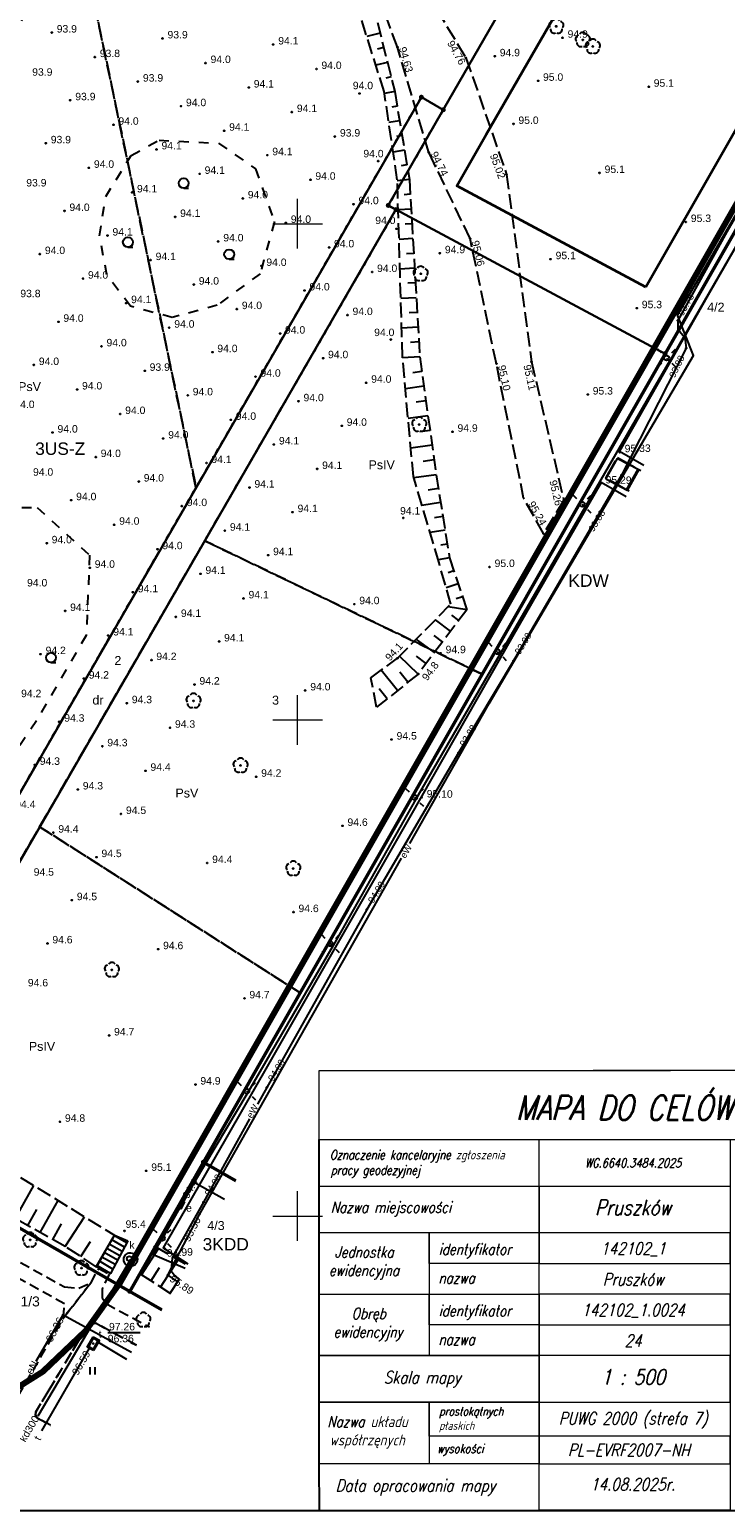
# Model space of a CAD drawing. Extents: x 7487549 to 7487844, y 5781020 to 5781260.
# Tile 6 of 13: x 7487673 to 7487743, y 5781020 to 5781170. Entities that reach past the tile are written whole.
import ezdxf
from ezdxf.enums import TextEntityAlignment as Align

# ---------------------------------------------------------------- set-up
doc = ezdxf.new("R2010")
doc.units = 0
doc.header["$MEASUREMENT"] = 0
for name, pattern in [('4001', [0]), ('4002', [2, 1, -1]), ('4003', [3, 2, -1]), ('4004', [4, 3, -1]), ('4216', [0]), ('4511', [4, 3, -1]), ('4512', [0]), ('4513', [3, 2, -1]), ('4721', [0]), ('4751', [0]), ('4761', [0]), ('4791', [0])]:
    doc.linetypes.add(name, pattern=pattern)
doc.layers.get('0').update_dxf_attribs({"linetype": 'CONTINUOUS'})
for name, color, linetype, lineweight in [('! strefy mpzp', 150, 'CONTINUOUS', 50), ('__RAMKA', 7, 'CONTINUOUS', 18), ('ramka_dobra', 7, 'CONTINUOUS', 18)]:
    doc.layers.add(name, color=color, linetype=linetype, lineweight=lineweight)
for name, color, linetype in [('1246', 7, 'CONTINUOUS'), ('1361', 7, 'CONTINUOUS'), ('1363', 250, 'CONTINUOUS'), ('1422', 104, 'CONTINUOUS'), ('1423', 104, 'CONTINUOUS'), ('1434', 7, 'CONTINUOUS'), ('1450', 7, 'CONTINUOUS'), ('1723', 14, 'CONTINUOUS'), ('1756', 40, 'CONTINUOUS'), ('1766', 1, 'CONTINUOUS'), ('1811', 7, 'CONTINUOUS'), ('1812', 7, 'CONTINUOUS'), ('4511', 7, 'CONTINUOUS'), ('4512', 7, 'CONTINUOUS'), ('4721', 14, 'CONTINUOUS'), ('4751', 40, 'CONTINUOUS'), ('4761', 1, 'CONTINUOUS'), ('4791', 7, 'CONTINUOUS'), ('5216', 7, 'CONTINUOUS'), ('5220', 82, 'CONTINUOUS'), ('5230', 104, 'CONTINUOUS'), ('5334', 7, 'CONTINUOUS'), ('5434', 104, 'CONTINUOUS'), ('5450', 104, 'CONTINUOUS'), ('5513', 8, 'CONTINUOUS'), ('5722', 14, 'CONTINUOUS'), ('5752', 40, 'CONTINUOUS'), ('5753', 40, 'CONTINUOUS'), ('5763', 1, 'CONTINUOUS'), ('5792', 7, 'CONTINUOUS'), ('5852', 8, 'CONTINUOUS'), ('6216', 7, 'CONTINUOUS'), ('6220', 7, 'CONTINUOUS'), ('6230', 7, 'CONTINUOUS'), ('6720', 7, 'CONTINUOUS'), ('6721', 7, 'CONTINUOUS'), ('6750', 7, 'CONTINUOUS'), ('6751', 7, 'CONTINUOUS'), ('6760', 7, 'CONTINUOUS'), ('6761', 7, 'CONTINUOUS'), ('6801', 7, 'CONTINUOUS'), ('6802', 7, 'CONTINUOUS'), ('Nieprzekraczalna linia zabudowy', 7, 'CONTINUOUS'), ('ZAKRES_OPRACOWANIA', 82, 'CONTINUOUS')]:
    doc.layers.add(name, color=color, linetype=linetype)
doc.styles.add('KLASY', font='simplex.shx', dxfattribs={"width": 0.8, "oblique": 15.00003, "height": 1.25})
doc.styles.get("Standard").update_dxf_attribs({"font": 'arial.ttf'})
doc.linetypes.add('3117-500', pattern='A,2.5,0,[3,ksztalty.shx,S=1,R=-90,X=0,Y=0],2.5', length=5)

# ---------------------------------------------------------------- blocks, each defined once
blk = doc.blocks.new('1363')
at = {"layer": '1363', "color": 250, "linetype": 'Continuous'}
for p, q in [((-1.06, 1.06), (-1.77, 1.77)), ((1.06, 1.06), (1.77, 1.77)), ((-1.06, -1.06), (-1.77, -1.77)), ((1.06, -1.06), (1.77, -1.77))]:
    blk.add_line(p, q, dxfattribs=at)
blk.add_circle((0, 0), 0.5, dxfattribs=at)
blk = doc.blocks.new('1361')
at = {"layer": '1361', "color": 7, "linetype": 'Continuous'}
blk.add_circle((0, 0), 0.5, dxfattribs=at)
blk = doc.blocks.new('1766')
at = {"layer": '1766', "color": 1, "linetype": 'Continuous'}
blk.add_circle((0, 0), 0.09, dxfattribs=at)
blk = doc.blocks.new('1756')
at = {"layer": '1756', "color": 40, "linetype": 'Continuous'}
blk.add_circle((0, 0), 0.09, dxfattribs=at)
blk = doc.blocks.new('1450')
at = {"layer": '1450', "color": 104, "linetype": 'Continuous'}
for p, q in [((-0.5, 0), (-0.5, 1.5)), ((0.5, 0), (0.5, 1.5))]:
    blk.add_line(p, q, dxfattribs=at)
blk = doc.blocks.new('1811')
at = {"layer": '1811', "color": 7, "linetype": 'Continuous'}
blk.add_circle((0, 0), 0.09, dxfattribs=at)
blk = doc.blocks.new('1812')
at = {"layer": '1812', "color": 7, "linetype": 'Continuous'}
blk.add_circle((0, 0), 0.09, dxfattribs=at)
blk = doc.blocks.new('1423')
at = {"layer": '1423', "color": 104, "linetype": 'Continuous'}
for centre, start, end in [((-0.71, 0.23), 102.5, 221.75), ((0, 0.75), 30.19, 149.77), ((0.71, 0.23), 318.3, 77.49), ((-0.44, -0.61), 174.33, 293.45), ((0.44, -0.61), 246.24, 5.74)]:
    blk.add_arc(centre, 0.75, start, end, dxfattribs=at)
blk = doc.blocks.new('1422')
at = {"layer": '1422', "color": 96, "linetype": 'Continuous', "true_color": 0x008000}
blk.add_circle((0, 0), 0.1, dxfattribs=at)
for centre, start, end in [((-0.71, 0.23), 102.5, 221.75), ((0, 0.75), 30.19, 149.77), ((0.71, 0.23), 318.3, 77.49), ((-0.44, -0.61), 174.33, 293.45), ((0.44, -0.61), 246.24, 5.74)]:
    blk.add_arc(centre, 0.75, start, end, dxfattribs=at)
blk = doc.blocks.new('1434')
at = {"layer": '1434', "color": 0, "linetype": 'Continuous'}
blk.add_line((0, -1), (1, -1), dxfattribs=at)
blk.add_circle((0, 0), 1, dxfattribs=at)
blk = doc.blocks.new('1246')
at = {"linetype": 'Continuous', "true_color": 0xfeffff}
h = blk.add_hatch(color=7, dxfattribs=at)
h.dxf.hatch_style = 1
h.paths.add_polyline_path([(-0.25, 0, 1), (0.25, 0, 1)])
at = {"linetype": 'Continuous', "lineweight": 0}
h = blk.add_hatch(color=0, dxfattribs=at)
edge = h.paths.add_edge_path()
edge.add_arc((0, 0), 0.045, 0, 360)
blk = doc.blocks.new('*U306')
at = {"layer": '__RAMKA', "style": 'KLASY', "oblique": 15.00003, "width": 0.8}
blk.add_text('Nazwa miejscowości', height=1.8, dxfattribs=at).set_placement((1501.475232, -7035.19053))
blk = doc.blocks.new('*U308')
at = {"layer": '__RAMKA', "style": 'KLASY', "oblique": 15.00003, "width": 0.8}
blk.add_text('identyfikator', height=1.8, dxfattribs=at).set_placement((1519.144747, -7042.074856))
blk = doc.blocks.new('*U305')
at = {"layer": '__RAMKA', "style": 'KLASY', "oblique": 15.00003, "width": 0.8}
for s, p in [('Oznaczenie kancelaryjne zgłoszenia', (1501.322521, -7026.470999)), ('pracy geodezyjnej', (1501.47536, -7028.970999))]:
    blk.add_text(s, height=1.5, dxfattribs=at).set_placement(p)
blk = doc.blocks.new('*U307')
at = {"layer": '__RAMKA', "style": 'KLASY', "oblique": 15.00003, "width": 0.8}
for s, p in [('Jednostka', (1502.127789, -7042.52218)), ('ewidencyjna', (1501.156305, -7045.52218))]:
    blk.add_text(s, height=1.8, dxfattribs=at).set_placement(p)
blk = doc.blocks.new('*U309')
at = {"layer": '__RAMKA', "style": 'KLASY', "oblique": 15.00003, "width": 0.8}
blk.add_text('nazwa', height=1.8, dxfattribs=at).set_placement((1519.099679, -7046.774123))
blk = doc.blocks.new('*U310')
at = {"layer": '__RAMKA', "style": 'KLASY', "oblique": 15.00003, "width": 0.8}
for s, p in [('Obręb', (1504.889324, -7052.57891)), ('ewidencyjny', (1501.922558, -7055.57891))]:
    blk.add_text(s, height=1.8, dxfattribs=at).set_placement(p)
blk = doc.blocks.new('*U311')
at = {"layer": '__RAMKA', "style": 'KLASY', "oblique": 15.00003, "width": 0.8}
blk.add_text('identyfikator', height=1.8, dxfattribs=at).set_placement((1519.144747, -7052.131586))
blk = doc.blocks.new('*U312')
at = {"layer": '__RAMKA', "style": 'KLASY', "oblique": 15.00003, "width": 0.8}
blk.add_text('nazwa', height=1.8, dxfattribs=at).set_placement((1519.099679, -7056.830853))
blk = doc.blocks.new('*U314')
at = {"layer": '__RAMKA', "style": 'KLASY', "oblique": 15.00003, "width": 0.8}
blk.add_text('Skala mapy', height=2, dxfattribs=at).set_placement((1510.165, -7063.132116))
blk = doc.blocks.new('*U315')
at = {"layer": '__RAMKA', "style": 'KLASY', "oblique": 15.00003, "width": 0.8}
for s, p in [('Nazwa układu', (1500.897458, -7070.263766)), ('współrzęnych', (1501.286072, -7073.263766))]:
    blk.add_text(s, height=1.8, dxfattribs=at).set_placement(p)
blk = doc.blocks.new('*U316')
at = {"layer": '__RAMKA', "style": 'KLASY', "oblique": 15.00003, "width": 0.8}
for s, p in [('prostokątnych', (1519.213319, -7068.380314)), ('płaskich', (1519.213319, -7070.713647))]:
    blk.add_text(s, height=1.4, dxfattribs=at).set_placement(p)
blk = doc.blocks.new('*U317')
at = {"layer": '__RAMKA', "style": 'KLASY', "oblique": 15.00003, "width": 0.8}
blk.add_text('wysokości', height=1.45, dxfattribs=at).set_placement((1518.878727, -7074.505973))
blk = doc.blocks.new('*U318')
at = {"layer": '__RAMKA', "style": 'KLASY', "oblique": 15.00003, "width": 0.8}
blk.add_text('Data opracowania mapy', height=2, dxfattribs=at).set_placement((1502.276285, -7080.816972))

msp = doc.modelspace()

# ---------------------------------------------------------------- linework, layer by layer
at = {"layer": '! strefy mpzp'}
for points in [[(7487686.3, 5781040.56), (7487683.08, 5781042.41), (7487658.82, 5781056.35), (7487655.97, 5781057.99), (7487652.99, 5781059.7), (7487651.02, 5781060.84), (7487606.7, 5781086.33), (7487596.48, 5781092.21), (7487590.35, 5781095.73), (7487587.4, 5781097.42), (7487667.23, 5781230.64), (7487679.81, 5781251.64)], [(7487763.65, 5781183.48), (7487737.05, 5781136.9), (7487690.51, 5781055.43), (7487683.08, 5781042.41)], [(7487693.78, 5781053.56), (7487690.56, 5781055.41), (7487690.51, 5781055.44)]]:
    msp.add_lwpolyline(points, dxfattribs=at)
msp.add_lwpolyline([(7487549.26, 5781020.33), (7487844.26, 5781020.33), (7487844.26, 5781260.33), (7487549.26, 5781260.33)], close=True)
at = {"linetype": 'Continuous', "lineweight": 18, "ltscale": 0.5}
for points in [[(7487700, 5781147.5), (7487700, 5781150), (7487700, 5781152.5)], [(7487697.5, 5781150), (7487700, 5781150), (7487702.5, 5781150)], [(7487700, 5781097.5), (7487700, 5781100), (7487700, 5781102.5)], [(7487697.5, 5781100), (7487700, 5781100), (7487702.5, 5781100)], [(7487700, 5781047.5), (7487700, 5781050), (7487700, 5781052.5)], [(7487697.5, 5781050), (7487700, 5781050), (7487702.5, 5781050)]]:
    msp.add_lwpolyline(points, dxfattribs=at)
msp.add_lwpolyline([(7487702.15, 5781057.72), (7487702.15, 5781025.04), (7487702.16, 5781020.33)])
at = {"layer": '1723', "color": 36, "linetype": 'Continuous', "true_color": 0x803300}
msp.add_circle((7487683.04, 5781045.7), 0.25, dxfattribs=at)
at = {"layer": '4511', "color": 7, "linetype": '4511', "ltscale": 0.5}
msp.add_lwpolyline([(7487714.03, 5781171.6), (7487716.97, 5781166.72), (7487721.07, 5781154.98), (7487723.58, 5781136.08), (7487726.83, 5781122.16), (7487724.79, 5781118.77), (7487722.79, 5781122.35), (7487720.04, 5781135.9), (7487717.4, 5781148.5), (7487713.24, 5781157.18), (7487710.06, 5781167.81), (7487706.99, 5781176.21)], dxfattribs=at)
at = {"layer": '4512', "color": 7, "linetype": '4512', "lineweight": 25}
for points in [[(7487757.17, 5781164.61), (7487754.72, 5781166.04), (7487741.38, 5781142.85), (7487732.44, 5781127.07), (7487734.92, 5781125.67)], [(7487731.07, 5781124.25), (7487732.26, 5781126.35), (7487734.41, 5781125.24), (7487733.21, 5781123.12), (7487731.07, 5781124.25)], [(7487733.11, 5781122.49), (7487730.61, 5781123.93), (7487721.67, 5781108.39), (7487711.28, 5781090.17), (7487697.07, 5781065.29), (7487686.44, 5781046.79), (7487688.93, 5781045.17)]]:
    msp.add_lwpolyline(points, dxfattribs=at)
at = {"layer": '4721', "color": 36, "linetype": '4721', "true_color": 0x803300}
msp.add_lwpolyline([(7487673.84, 5781029.87), (7487682.82, 5781045.02), (7487683.17, 5781045.61)], dxfattribs=at)
at = {"layer": '4751', "color": 30, "linetype": '4751', "true_color": 0xff9100}
for points in [[(7487679.9, 5781037.29), (7487682.77, 5781035.59)], [(7487674.21, 5781028.35), (7487679.02, 5781036.67)]]:
    msp.add_lwpolyline(points, dxfattribs=at)
at = {"layer": '4761', "color": 1, "linetype": '4761'}
for points in [[(7487768.22, 5781189.25), (7487767.33, 5781189.58), (7487766.14, 5781188.79), (7487759.41, 5781177.4), (7487751.01, 5781162.45), (7487743.27, 5781149.19), (7487738.34, 5781140.26), (7487738.32, 5781139.39), (7487739.03, 5781138.55), (7487739.17, 5781137.45), (7487732.66, 5781124.68), (7487721.76, 5781105.96), (7487716.21, 5781096.69), (7487706.98, 5781080.9), (7487696.89, 5781062.96), (7487695.97, 5781061.29)], [(7487711.31, 5781087.53), (7487719.31, 5781101.64), (7487739.92, 5781136.74), (7487738.29, 5781140.78), (7487761.9, 5781181.41)], [(7487758.14, 5781172.27), (7487754.29, 5781165.43), (7487745.92, 5781150.77), (7487737.48, 5781136.17), (7487728.94, 5781121.41), (7487720.42, 5781106.66), (7487711.93, 5781092), (7487703.58, 5781077.25), (7487694.99, 5781062.46), (7487689.57, 5781053.39)], [(7487737.2, 5781136.47), (7487737.48, 5781136.17)], [(7487728.94, 5781121.41), (7487728.69, 5781121.74)], [(7487720.42, 5781106.66), (7487720.15, 5781106.87)], [(7487711.93, 5781092), (7487711.8, 5781092.18)], [(7487686.92, 5781044.03), (7487690.13, 5781050.17), (7487710.47, 5781086.05)], [(7487703.58, 5781077.25), (7487703.32, 5781077.44)], [(7487694.99, 5781062.46), (7487694.88, 5781062.58)], [(7487695.15, 5781059.8), (7487690.51, 5781051.39), (7487687.35, 5781045.79), (7487687.26, 5781044.48), (7487687.65, 5781043.94), (7487688.06, 5781043.64)], [(7487692.64, 5781051.67), (7487689.57, 5781053.39), (7487688.52, 5781051.53), (7487688.5, 5781051.48), (7487688.3, 5781051.1)], [(7487688.3, 5781051.1), (7487688.11, 5781050.78), (7487686.37, 5781047.76), (7487685.39, 5781046.17), (7487688.68, 5781044.73)], [(7487686.92, 5781044.03), (7487687.9, 5781043.37)], [(7487673.66, 5781035.37), (7487676.36, 5781040.04), (7487683.26, 5781036.29)]]:
    msp.add_lwpolyline(points, dxfattribs=at)
at = {"layer": '4791', "color": 7, "linetype": '4791'}
for points in [[(7487733.17, 5781123.18), (7487734.32, 5781125.28)], [(7487734.32, 5781125.28), (7487734.61, 5781125.12)], [(7487733.42, 5781123.04), (7487733.17, 5781123.18)]]:
    msp.add_lwpolyline(points, dxfattribs=at)
at = {"layer": '5216', "color": 7, "linetype": '4216'}
for points in [[(7487764.5, 5781247.9), (7487714.69, 5781161.49), (7487712.48, 5781162.76), (7487652.99, 5781059.7), (7487651.02, 5781060.84), (7487606.7, 5781086.33), (7487596.48, 5781092.21), (7487590.35, 5781095.73), (7487587.4, 5781097.42), (7487667.23, 5781230.64), (7487679.81, 5781251.64)], [(7487784.08, 5781215.78), (7487782.41, 5781216.34), (7487737.05, 5781136.9), (7487709.92, 5781151.43), (7487709.14, 5781151.85), (7487714.69, 5781161.49), (7487764.5, 5781247.9)], [(7487693.73, 5781053.58), (7487690.51, 5781055.43), (7487737.05, 5781136.9), (7487782.41, 5781216.34), (7487784.08, 5781215.78)], [(7487655.97, 5781057.99), (7487652.99, 5781059.7), (7487712.48, 5781162.76), (7487714.69, 5781161.49), (7487709.14, 5781151.85), (7487709.92, 5781151.43), (7487655.97, 5781057.99)], [(7487690.51, 5781055.43), (7487683.08, 5781042.41), (7487671.11, 5781049.28), (7487658.82, 5781056.35), (7487655.97, 5781057.99), (7487709.92, 5781151.43), (7487737.05, 5781136.9), (7487690.51, 5781055.43)], [(7487686.3, 5781040.56), (7487683.08, 5781042.41), (7487690.51, 5781055.43), (7487693.73, 5781053.58)], [(7487671.11, 5781049.28), (7487683.08, 5781042.41), (7487686.3, 5781040.56)]]:
    msp.add_lwpolyline(points, dxfattribs=at)
at = {"layer": '5220', "color": 96, "linetype": '4004', "ltscale": 0.5, "true_color": 0x008000}
for points in [[(7487737.05, 5781136.9), (7487718.6, 5781104.61), (7487690.64, 5781118.05), (7487709.92, 5781151.43), (7487709.14, 5781151.85), (7487714.69, 5781161.49), (7487712.48, 5781162.76), (7487689.76, 5781123.41), (7487677.85, 5781180.13), (7487678.23, 5781180.76), (7487682.13, 5781188.1), (7487716.91, 5781203.79), (7487763.28, 5781182.84), (7487737.05, 5781136.9)], [(7487689.76, 5781123.41), (7487671.81, 5781092.3), (7487647.96, 5781129.34), (7487653.92, 5781139.47), (7487677.85, 5781180.13), (7487689.76, 5781123.41)], [(7487700.27, 5781072.5), (7487674, 5781089.22), (7487690.64, 5781118.05), (7487718.6, 5781104.61), (7487700.27, 5781072.5)], [(7487690.51, 5781055.43), (7487683.08, 5781042.41), (7487671.11, 5781049.28), (7487658.82, 5781056.35), (7487655.97, 5781057.99), (7487674, 5781089.22), (7487700.27, 5781072.5), (7487690.51, 5781055.43)]]:
    msp.add_lwpolyline(points, dxfattribs=at)
at = {"layer": '5230', "color": 104, "linetype": '4002', "ltscale": 0.5}
for points in [[(7487693.73, 5781053.58), (7487690.51, 5781055.43), (7487700.27, 5781072.5), (7487718.6, 5781104.61), (7487737.05, 5781136.9), (7487763.28, 5781182.84), (7487778.65, 5781209.76), (7487780.33, 5781212.7), (7487782.41, 5781216.34), (7487784.08, 5781215.78)], [(7487763.28, 5781182.84), (7487737.05, 5781136.9), (7487718.6, 5781104.61), (7487700.27, 5781072.5), (7487690.51, 5781055.43), (7487683.08, 5781042.41), (7487671.11, 5781049.28)], [(7487674, 5781089.22), (7487655.97, 5781057.99), (7487652.99, 5781059.7), (7487671.81, 5781092.3), (7487689.76, 5781123.41), (7487712.48, 5781162.76), (7487714.69, 5781161.49), (7487709.14, 5781151.85), (7487709.92, 5781151.43), (7487690.64, 5781118.05), (7487674, 5781089.22)], [(7487655.97, 5781057.99), (7487674, 5781089.22), (7487690.64, 5781118.05), (7487709.92, 5781151.43), (7487709.14, 5781151.85), (7487714.69, 5781161.49), (7487712.48, 5781162.76), (7487689.76, 5781123.41), (7487671.81, 5781092.3)], [(7487589.2, 5781056.01), (7487595.19, 5781066.39), (7487606.7, 5781086.33), (7487615.9, 5781081.04), (7487651.02, 5781060.84), (7487652.99, 5781059.7), (7487655.97, 5781057.99), (7487658.82, 5781056.35), (7487671.11, 5781049.28), (7487683.08, 5781042.41), (7487686.3, 5781040.56)], [(7487686.3, 5781040.56), (7487683.08, 5781042.41), (7487690.51, 5781055.43), (7487693.73, 5781053.58)]]:
    msp.add_lwpolyline(points, dxfattribs=at)
at = {"layer": '5334', "color": 7, "linetype": '4001'}
for p, q in [((7487682.8, 5781047.3), (7487681.52, 5781048.04)), ((7487681.86, 5781045.54), (7487680.52, 5781046.31)), ((7487682.09, 5781045.98), (7487680.77, 5781046.74)), ((7487682.33, 5781046.42), (7487681.02, 5781047.17)), ((7487682.56, 5781046.86), (7487681.27, 5781047.61)), ((7487681.15, 5781044.21), (7487679.77, 5781045.01)), ((7487681.38, 5781044.66), (7487680.02, 5781045.44)), ((7487681.62, 5781045.1), (7487680.27, 5781045.87))]:
    msp.add_line(p, q, dxfattribs=at)
msp.add_lwpolyline([(7487682.9, 5781047.49), (7487681.15, 5781044.21), (7487679.71, 5781044.89), (7487681.53, 5781048.06), (7487682.9, 5781047.49)], dxfattribs=at)
at = {"layer": '5434', "color": 96, "linetype": '4002', "true_color": 0x008000}
msp.add_lwpolyline([(7487686.04, 5781158.42), (7487692.03, 5781158.12), (7487695.77, 5781155.54), (7487697.67, 5781150.22), (7487696.23, 5781144.96), (7487691.91, 5781141.81), (7487687.37, 5781140.55), (7487683.15, 5781141.69), (7487680.77, 5781144.84), (7487680.04, 5781148.79), (7487680.66, 5781152.74), (7487683.23, 5781156.88), (7487686.04, 5781158.42)], dxfattribs=at)
msp.add_lwpolyline([(7487673.74, 5781121.39), (7487679.04, 5781116.6), (7487678.7, 5781108.52), (7487673.67, 5781099.89), (7487668.52, 5781092.29), (7487659.7, 5781091.74), (7487653.68, 5781097.2), (7487651.66, 5781099.05), (7487655.02, 5781113.62), (7487662.19, 5781121.61)], close=True, dxfattribs=at)
at = {"layer": '5450', "color": 104, "linetype": '4002'}
msp.add_lwpolyline([(7487675.1, 5781028.91), (7487673.75, 5781029.67), (7487673.57, 5781029.94), (7487673.62, 5781030.26), (7487678.6, 5781038.55), (7487679.11, 5781039.1), (7487679.7, 5781039.19), (7487683.75, 5781036.97)], dxfattribs=at)
at = {"layer": '5513', "color": 7, "linetype": '4513', "ltscale": 0.5}
for points in [[(7487653.23, 5781056.33), (7487653.72, 5781055.51), (7487676.51, 5781042.86), (7487677.95, 5781042.72), (7487679.15, 5781043.25), (7487676.41, 5781039.74), (7487676.51, 5781041.15), (7487655.23, 5781052.95), (7487654.18, 5781053.54), (7487652.26, 5781054.61), (7487653.23, 5781056.33)], [(7487668.06, 5781025.37), (7487676.41, 5781039.74), (7487679.15, 5781043.25), (7487679.96, 5781044.72), (7487681.01, 5781044.15), (7487680.3, 5781042.66), (7487680.3, 5781041.76), (7487680.71, 5781041.17), (7487685.07, 5781038.83)], [(7487683.75, 5781036.97), (7487679.7, 5781039.19), (7487679.11, 5781039.1), (7487678.6, 5781038.55), (7487673.62, 5781030.26), (7487673.57, 5781029.94), (7487673.75, 5781029.67), (7487675.1, 5781028.91)]]:
    msp.add_lwpolyline(points, dxfattribs=at)
at = {"layer": '5722', "color": 36, "linetype": '4003', "true_color": 0x803300}
msp.add_lwpolyline([(7487683.17, 5781046.3), (7487683.5, 5781046.22), (7487683.76, 5781045.98), (7487683.87, 5781045.66), (7487683.8, 5781045.31), (7487683.59, 5781045.04), (7487683.27, 5781044.91), (7487682.92, 5781044.95), (7487682.64, 5781045.15), (7487682.48, 5781045.46), (7487682.5, 5781045.8), (7487682.67, 5781046.1), (7487682.97, 5781046.28), (7487683.17, 5781046.3)], dxfattribs=at)
at = {"layer": '5752', "color": 30, "linetype": '4003', "true_color": 0xff9100}
msp.add_lwpolyline([(7487679.42, 5781036.45), (7487678.8, 5781036.79), (7487679.39, 5781037.83), (7487680.02, 5781037.5), (7487679.42, 5781036.45)], dxfattribs=at)
at = {"layer": '5753', "color": 30, "linetype": '4001', "true_color": 0xff9100}
msp.add_lwpolyline([(7487679.38, 5781036.59), (7487678.95, 5781036.83), (7487679.42, 5781037.7), (7487679.86, 5781037.45), (7487679.38, 5781036.59)], dxfattribs=at)
at = {"layer": '5763', "color": 1, "linetype": '4001'}
msp.add_lwpolyline([(7487688.61, 5781051.42), (7487688.24, 5781050.71), (7487688.02, 5781050.83), (7487688.39, 5781051.54), (7487688.61, 5781051.42)], dxfattribs=at)
at = {"layer": '5792', "color": 7, "linetype": '4003'}
msp.add_lwpolyline([(7487733.17, 5781123.18), (7487731.08, 5781124.37), (7487732.26, 5781126.46), (7487734.32, 5781125.28), (7487733.17, 5781123.18)], dxfattribs=at)
at = {"layer": '5852', "color": 7, "linetype": '4001'}
for p, q in [((7487708.32, 5781169.22), (7487706.97, 5781168.88)), ((7487708.69, 5781167.75), (7487708.06, 5781167.59)), ((7487709.06, 5781166.27), (7487707.89, 5781165.98)), ((7487709.42, 5781164.8), (7487708.88, 5781164.67)), ((7487709.79, 5781163.33), (7487708.76, 5781163.12)), ((7487710.04, 5781161.85), (7487709.51, 5781161.76)), ((7487710.28, 5781160.37), (7487709.2, 5781160.19)), ((7487710.53, 5781158.89), (7487709.97, 5781158.8)), ((7487710.78, 5781157.42), (7487709.63, 5781157.23)), ((7487711.02, 5781155.94), (7487710.44, 5781155.84)), ((7487711.27, 5781154.46), (7487710.05, 5781154.32)), ((7487711.36, 5781152.97), (7487710.73, 5781152.93)), ((7487711.45, 5781151.48), (7487710.14, 5781151.41)), ((7487711.53, 5781150), (7487710.86, 5781149.96)), ((7487711.62, 5781148.51), (7487710.23, 5781148.42)), ((7487711.71, 5781147.02), (7487710.99, 5781146.98)), ((7487711.79, 5781145.53), (7487710.32, 5781145.44)), ((7487711.88, 5781144.04), (7487711.12, 5781144)), ((7487711.97, 5781142.55), (7487710.41, 5781142.46)), ((7487712.06, 5781141.07), (7487711.25, 5781141.02)), ((7487712.14, 5781139.58), (7487710.49, 5781139.48)), ((7487712.23, 5781138.09), (7487711.38, 5781138.04)), ((7487712.32, 5781136.6), (7487710.59, 5781136.5)), ((7487712.53, 5781135.11), (7487711.63, 5781134.99)), ((7487712.73, 5781133.63), (7487710.87, 5781133.37)), ((7487712.94, 5781132.14), (7487711.97, 5781132.01)), ((7487713.14, 5781130.66), (7487711.14, 5781130.38)), ((7487713.35, 5781129.17), (7487712.31, 5781129.03)), ((7487713.56, 5781127.68), (7487711.41, 5781127.38)), ((7487713.76, 5781126.2), (7487712.66, 5781126.04)), ((7487713.97, 5781124.71), (7487711.71, 5781124.4)), ((7487714.2, 5781123.31), (7487713.16, 5781123.15)), ((7487714.42, 5781121.91), (7487712.54, 5781121.61)), ((7487714.64, 5781120.51), (7487713.79, 5781120.38)), ((7487714.87, 5781119.12), (7487713.35, 5781118.87)), ((7487715.09, 5781117.72), (7487714.43, 5781117.61)), ((7487715.32, 5781116.32), (7487714.17, 5781116.13)), ((7487715.75, 5781115.01), (7487715.18, 5781114.82)), ((7487716.18, 5781113.71), (7487714.98, 5781113.31)), ((7487716.62, 5781112.41), (7487715.99, 5781112.2)), ((7487717.05, 5781111.1), (7487715.19, 5781111.41)), ((7487716.24, 5781110.02), (7487715.54, 5781110.54)), ((7487715.42, 5781108.94), (7487713.89, 5781110.09)), ((7487713.79, 5781106.78), (7487711.97, 5781108.15)), ((7487714.61, 5781107.86), (7487713.77, 5781108.49)), ((7487712.16, 5781104.62), (7487710.29, 5781106.44)), ((7487712.97, 5781105.7), (7487712, 5781106.44)), ((7487710.07, 5781102.96), (7487708.43, 5781105.02)), ((7487711.11, 5781103.79), (7487710.31, 5781104.8)), ((7487709.02, 5781102.12), (7487708.21, 5781103.14)), ((7487671.54, 5781049.73), (7487673.4, 5781053.08)), ((7487674.06, 5781048.33), (7487675.86, 5781051.56)), ((7487672.8, 5781049.03), (7487673.71, 5781050.67)), ((7487675.32, 5781047.63), (7487676.2, 5781049.22)), ((7487676.58, 5781046.93), (7487678.53, 5781049.91)), ((7487678.14, 5781045.91), (7487679.13, 5781047.42)), ((7487684.26, 5781044.07), (7487685.97, 5781046.74)), ((7487685.22, 5781043.45), (7487686.09, 5781044.81)), ((7487686.18, 5781042.83), (7487687.96, 5781045.59)), ((7487687.14, 5781042.21), (7487688.05, 5781043.62))]:
    msp.add_line(p, q, dxfattribs=at)
at = {"layer": '5852', "color": 7, "linetype": '4004', "ltscale": 0.5}
for points in [[(7487706.12, 5781178.05), (7487709.79, 5781163.33), (7487711.27, 5781154.46), (7487712.32, 5781136.6), (7487713.97, 5781124.71), (7487715.32, 5781116.32), (7487717.05, 5781111.1), (7487712.16, 5781104.62), (7487707.97, 5781101.29), (7487707.38, 5781104.25), (7487710.06, 5781106.21), (7487715.45, 5781111.67), (7487714.26, 5781115.82), (7487711.67, 5781124.53), (7487710.58, 5781136.56), (7487710.05, 5781154.43), (7487708.73, 5781163.32), (7487704.24, 5781177.55)], [(7487684.26, 5781044.07), (7487685.63, 5781046.94), (7487688.87, 5781045.07)], [(7487687.21, 5781042.17), (7487684.26, 5781044.07)]]:
    msp.add_lwpolyline(points, dxfattribs=at)
msp.add_lwpolyline([(7487666.5, 5781052.53), (7487656.67, 5781058.63), (7487659.19, 5781062.98), (7487668.68, 5781056), (7487681.53, 5781048.06), (7487679.71, 5781044.89), (7487676.58, 5781046.93)], close=True, dxfattribs=at)
at = {"layer": '6751', "color": 30, "linetype": 'Continuous', "true_color": 0xff9100}
msp.add_line((7487680.87, 5781038.25), (7487684.13, 5781038.25), dxfattribs=at)
at = {"layer": 'Nieprzekraczalna linia zabudowy', "color": 150, "linetype": '3117-500', "lineweight": 35, "flags": 128}
msp.add_lwpolyline([(7487735.12, 5781143.61), (7487716.04, 5781153.82), (7487719.02, 5781159), (7487735.04, 5781186.77), (7487750.01, 5781174.8), (7487750.76, 5781170.99)], close=True, dxfattribs=at)
at = {"layer": 'ramka_dobra', "color": 18, "true_color": 0x000000}
msp.add_line((7487724.36, 5781020.34), (7487724.36, 5781057.72), dxfattribs=at)
msp.add_lwpolyline([(7487702.15, 5781064.63), (7487843.97, 5781064.78)], dxfattribs=at)
at = {"layer": 'ramka_dobra', "color": 18, "true_color": 0x000000, "flags": 128}
for points in [[(7487724.36, 5781057.72), (7487743.62, 5781057.72), (7487743.62, 5781020.34), (7487724.36, 5781020.34), (7487724.36, 5781025.04), (7487743.62, 5781025.04), (7487743.62, 5781027.8), (7487724.36, 5781027.8), (7487724.36, 5781031.23), (7487743.62, 5781031.23), (7487743.62, 5781035.93), (7487724.36, 5781035.93), (7487724.36, 5781039.03), (7487743.62, 5781039.03), (7487743.62, 5781042.13), (7487724.36, 5781042.13), (7487724.36, 5781045.22), (7487743.62, 5781045.22), (7487743.62, 5781048.32), (7487724.36, 5781048.32), (7487724.36, 5781053.02), (7487743.62, 5781053.02)], [(7487702.15, 5781053.02), (7487724.36, 5781053.02), (7487724.36, 5781048.32), (7487702.15, 5781048.32)], [(7487724.36, 5781048.32), (7487724.36, 5781045.22), (7487713.27, 5781045.22), (7487713.27, 5781048.32), (7487713.27, 5781042.13)], [(7487702.15, 5781042.13), (7487724.36, 5781042.13), (7487724.36, 5781035.93), (7487702.15, 5781035.93)], [(7487724.36, 5781042.13), (7487724.36, 5781039.03), (7487713.27, 5781039.03), (7487713.27, 5781042.13), (7487713.27, 5781035.93)], [(7487702.15, 5781035.93), (7487724.36, 5781035.93), (7487724.36, 5781031.23), (7487702.15, 5781031.23)], [(7487702.15, 5781031.23), (7487724.36, 5781031.23), (7487724.36, 5781025.04), (7487702.15, 5781025.04)], [(7487724.36, 5781031.23), (7487724.36, 5781027.8), (7487713.27, 5781027.8), (7487713.27, 5781031.23), (7487713.27, 5781025.04)]]:
    msp.add_lwpolyline(points, dxfattribs=at)
at = {"layer": 'ramka_dobra', "color": 18, "true_color": 0x000000}
msp.add_3dface([(7487702.15, 5781057.72), (7487785.1, 5781057.72), (7487785.1, 5781064.72), (7487702.15, 5781064.63)], dxfattribs=at)
msp.add_3dface([(7487702.15, 5781057.72), (7487785.1, 5781057.72), (7487785.1, 5781064.72), (7487702.15, 5781064.63)], dxfattribs=at)
at = {"layer": 'ZAKRES_OPRACOWANIA', "color": 96, "linetype": 'Continuous', "lineweight": 80, "true_color": 0x008000, "flags": 128}
msp.add_lwpolyline([(7487766.87, 5781191.65), (7487682.04, 5781043.19), (7487678.62, 5781038.39), (7487674.35, 5781034.34), (7487669.36, 5781031.21), (7487663.84, 5781029.12), (7487658.04, 5781028.14), (7487652.15, 5781028.31), (7487646.41, 5781029.63), (7487641.04, 5781032.04), (7487572.49, 5781071.36), (7487567.64, 5781074.83), (7487563.57, 5781079.17), (7487560.44, 5781084.25), (7487558.38, 5781089.83), (7487557.45, 5781095.71), (7487557.71, 5781101.65), (7487559.14, 5781107.44), (7487561.67, 5781112.82), (7487633.33, 5781233.26)], dxfattribs=at)

# ---------------------------------------------------------------- block references
at = {"layer": '1246', "color": 7}
for p in [(7487712.48, 5781162.76), (7487714.69, 5781161.49), (7487709.14, 5781151.85), (7487709.92, 5781151.43), (7487737.05, 5781136.9), (7487690.51, 5781055.43), (7487683.08, 5781042.41)]:
    msp.add_blockref('1246', p, dxfattribs=at)
at = {"layer": '1361', "color": 7, "xscale": 0.5, "yscale": 0.5}
for p in [(7487737.2, 5781136.47), (7487728.69, 5781121.74), (7487720.15, 5781106.87), (7487711.8, 5781092.18), (7487703.32, 5781077.44), (7487694.88, 5781062.58), (7487686.37, 5781047.76)]:
    msp.add_blockref('1361', p, dxfattribs=at)
at = {"layer": '1363', "color": 250, "xscale": 0.5, "yscale": 0.5}
for p in [(7487737.2, 5781136.47), (7487728.69, 5781121.74), (7487720.15, 5781106.87), (7487711.8, 5781092.18), (7487703.32, 5781077.44), (7487694.88, 5781062.58), (7487686.37, 5781047.76)]:
    msp.add_blockref('1363', p, dxfattribs=at)
at = {"layer": '1422', "color": 104, "xscale": 0.5, "yscale": 0.5}
for p in [(7487726.08, 5781169.9), (7487728.75, 5781168.53), (7487729.77, 5781167.87), (7487712.41, 5781144.97), (7487712.27, 5781129.77), (7487689.51, 5781101.92), (7487694.25, 5781095.41), (7487699.57, 5781085.02), (7487681.28, 5781074.81), (7487673.04, 5781047.59), (7487678.21, 5781044.75)]:
    msp.add_blockref('1422', p, dxfattribs=at)
at = {"layer": '1423', "color": 104, "xscale": 0.5, "yscale": 0.5}
msp.add_blockref('1423', (7487684.46, 5781039.53), dxfattribs=at)
at = {"layer": '1756', "color": 30, "true_color": 0xff9100, "xscale": 0.5, "yscale": 0.5}
for p, rotation in [((7487679.9, 5781037.29), 329.442471), ((7487679.02, 5781036.67), 59.96430000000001)]:
    msp.add_blockref('1756', p, dxfattribs=dict(at, rotation=rotation))
msp.add_blockref('1756', (7487679.41, 5781037.14), dxfattribs=at)
at = {"layer": '1766', "color": 1, "xscale": 0.5, "yscale": 0.5}
for p in [(7487738.34, 5781140.26), (7487739.17, 5781137.45), (7487732.66, 5781124.68), (7487721.76, 5781105.96), (7487716.21, 5781096.69), (7487706.98, 5781080.9), (7487696.89, 5781062.96), (7487688.52, 5781051.53), (7487690.51, 5781051.39), (7487687.65, 5781043.94), (7487676.36, 5781040.04)]:
    msp.add_blockref('1766', p, dxfattribs=at)
for p, rotation in [((7487690.13, 5781050.17), 60.432858), ((7487686.92, 5781044.03), 326.445756)]:
    msp.add_blockref('1766', p, dxfattribs=dict(at, rotation=rotation))
at = {"layer": '1811', "color": 7, "xscale": 0.5, "yscale": 0.5}
for p in [(7487710.06, 5781167.81), (7487716.97, 5781166.72), (7487713.24, 5781157.18), (7487721.07, 5781154.98), (7487717.4, 5781148.5), (7487720.04, 5781135.9), (7487723.58, 5781136.08), (7487732.48, 5781126.97), (7487730.54, 5781123.84), (7487726.83, 5781122.16), (7487724.79, 5781118.77), (7487712.51, 5781092.19), (7487686.59, 5781046.72)]:
    msp.add_blockref('1811', p, dxfattribs=at)
at = {"layer": '1812', "color": 7, "xscale": 0.5, "yscale": 0.5}
for p in [(7487675.22, 5781169.27), (7487686.39, 5781168.68), (7487726.72, 5781168.75), (7487697.55, 5781168.07), (7487679.56, 5781166.8), (7487690.73, 5781166.2), (7487701.9, 5781165.6), (7487719.88, 5781166.88), (7487683.91, 5781164.33), (7487724.24, 5781164.41), (7487695.08, 5781163.73), (7487706.24, 5781163.13), (7487735.4, 5781163.81), (7487677.09, 5781162.45), (7487688.25, 5781161.85), (7487699.43, 5781161.26), (7487681.44, 5781159.98), (7487721.76, 5781160.06), (7487674.62, 5781158.11), (7487692.6, 5781159.38), (7487703.77, 5781158.79), (7487685.78, 5781157.5), (7487696.95, 5781156.91), (7487678.97, 5781155.64), (7487708.12, 5781156.32), (7487730.45, 5781155.12), (7487690.13, 5781155.03), (7487701.29, 5781154.44), (7487683.31, 5781153.16), (7487694.48, 5781152.56), (7487676.5, 5781151.29), (7487687.66, 5781150.69), (7487705.64, 5781151.97), (7487698.82, 5781150.09), (7487709.98, 5781149.49), (7487739.14, 5781150.18), (7487680.84, 5781148.81), (7487692.01, 5781148.22), (7487674.03, 5781146.95), (7487685.19, 5781146.34), (7487703.17, 5781147.62), (7487714.35, 5781147.03), (7487725.51, 5781146.43), (7487696.35, 5781145.75), (7487707.51, 5781145.14), (7487678.37, 5781144.47), (7487689.54, 5781143.87), (7487700.7, 5781143.28), (7487682.72, 5781142), (7487693.88, 5781141.4), (7487705.04, 5781140.8), (7487734.2, 5781141.49), (7487675.89, 5781140.12), (7487687.07, 5781139.53), (7487698.23, 5781138.93), (7487680.24, 5781137.65), (7487709.39, 5781138.33), (7487673.42, 5781135.77), (7487691.41, 5781137.06), (7487702.57, 5781136.45), (7487684.59, 5781135.18), (7487695.76, 5781134.59), (7487677.77, 5781133.3), (7487706.92, 5781133.98), (7487729.25, 5781132.79), (7487688.93, 5781132.71), (7487700.1, 5781132.11), (7487682.12, 5781130.83), (7487693.28, 5781130.24), (7487675.3, 5781128.96), (7487686.46, 5781128.36), (7487704.45, 5781129.64), (7487715.62, 5781129.04), (7487697.62, 5781127.76), (7487679.65, 5781126.49), (7487690.81, 5781125.89), (7487701.97, 5781125.29), (7487683.99, 5781124.02), (7487695.15, 5781123.41), (7487677.18, 5781122.14), (7487688.34, 5781121.55), (7487699.5, 5781120.94), (7487681.52, 5781119.67), (7487710.66, 5781120.35), (7487674.71, 5781117.8), (7487692.68, 5781119.07), (7487685.87, 5781117.2), (7487697.03, 5781116.6), (7487679.05, 5781115.33), (7487719.36, 5781115.41), (7487690.21, 5781114.72), (7487683.4, 5781112.86), (7487694.56, 5781112.25), (7487676.57, 5781110.98), (7487687.74, 5781110.38), (7487705.72, 5781111.66), (7487680.92, 5781108.51), (7487692.09, 5781107.91), (7487674.1, 5781106.63), (7487685.26, 5781106.03), (7487710.06, 5781106.21), (7487714.42, 5781106.72), (7487712.16, 5781104.62), (7487678.45, 5781104.16), (7487689.61, 5781103.56), (7487700.78, 5781102.97), (7487682.79, 5781101.68), (7487675.98, 5781099.82), (7487687.14, 5781099.21), (7487680.32, 5781097.34), (7487709.48, 5781098.02), (7487673.51, 5781095.47), (7487684.67, 5781094.87), (7487695.83, 5781094.27), (7487677.85, 5781092.99), (7487682.2, 5781090.52), (7487675.38, 5781088.64), (7487704.53, 5781089.32), (7487679.73, 5781086.17), (7487690.89, 5781085.58), (7487677.25, 5781081.83), (7487699.59, 5781080.63), (7487674.78, 5781077.48), (7487685.94, 5781076.89), (7487694.64, 5781071.94), (7487681, 5781068.2), (7487689.7, 5781063.25), (7487676.05, 5781059.5), (7487684.75, 5781054.55), (7487682.56, 5781048.5)]:
    msp.add_blockref('1812', p, dxfattribs=at)
at = {"layer": '5434', "color": 96, "true_color": 0x008000, "xscale": 0.5, "yscale": 0.5}
for p in [(7487688.52, 5781154.09), (7487682.9, 5781148.14), (7487693.11, 5781146.92), (7487693.11, 5781146.92)]:
    msp.add_blockref('1434', p, dxfattribs=at)
at = {"layer": '5434', "color": 96, "true_color": 0x008000, "xscale": 0.5, "yscale": 0.5, "zscale": 0.5}
msp.add_blockref('1434', (7487675.14, 5781106.28), dxfattribs=at)
at = {"layer": '5450', "color": 104, "xscale": 0.5, "yscale": 0.5}
msp.add_blockref('1450', (7487679.34, 5781034.02), dxfattribs=at)
at = {"layer": 'ramka_dobra', "color": 18, "linetype": 'Continuous', "true_color": 0x000000, "xscale": 0.616, "yscale": 0.616, "zscale": 0.616}
msp.add_blockref('*U305', (7486778.43, 5785384.01), dxfattribs=at)
at = {"layer": 'ramka_dobra', "color": 18, "true_color": 0x000000, "xscale": 0.616, "yscale": 0.616, "zscale": 0.616}
for name in ['*U306', '*U307', '*U308', '*U309', '*U310', '*U311', '*U312', '*U314', '*U315', '*U316', '*U317', '*U318']:
    msp.add_blockref(name, (7486778.43, 5785384.01), dxfattribs=at)

# ---------------------------------------------------------------- texts
at = {"layer": '! strefy mpzp'}
for s, p in [('3US-Z', (7487673.55, 5781126.71)), ('KDW', (7487727.3, 5781113.41)), ('3KDD', (7487690.43, 5781046.53))]:
    msp.add_text(s, height=1.25, dxfattribs=at).set_placement(p)
at = {"layer": '6216', "color": 7}
for s, height, p in [('4/2', 0.9, (7487741.29, 5781141.15)), ('2', 0.9, (7487681.54, 5781105.54)), ('3', 0.9, (7487697.43, 5781101.54)), ('4/3', 0.9, (7487690.9, 5781048.59)), ('811/3', 1, (7487670.52, 5781040.89))]:
    msp.add_text(s, height=height, dxfattribs=at).set_placement(p)
at = {"layer": '6220', "color": 96, "true_color": 0x008000}
for s, p in [('PsV', (7487671.83, 5781133.14)), ('PsIV', (7487707.15, 5781125.26)), ('PsV', (7487687.69, 5781092.18)), ('PsIV', (7487672.91, 5781066.65))]:
    msp.add_text(s, height=0.9, dxfattribs=at).set_placement(p)
at = {"layer": '6230', "color": 96, "true_color": 0x008000}
msp.add_text('dr', height=0.9, dxfattribs=at).set_placement((7487679.32, 5781101.55))
at = {"layer": '6720', "color": 36, "true_color": 0x803300}
msp.add_text('k', height=0.75, rotation=359.97, dxfattribs=at).set_placement((7487683.05, 5781046.7))
at = {"layer": '6721', "color": 36, "true_color": 0x803300}
msp.add_text('kd300', height=0.75, rotation=59.3272, dxfattribs=at).set_placement((7487672.54, 5781027.15))
at = {"layer": '6750', "color": 30, "true_color": 0xff9100}
msp.add_text('t', height=0.75, rotation=359.97, dxfattribs=at).set_placement((7487679.95, 5781037.75))
at = {"layer": '6751', "color": 30, "true_color": 0xff9100}
for s, rotation, p in [('97.26', 359.97, (7487680.99, 5781038.48)), ('96.36', 359.97, (7487680.87, 5781037.28)), ('96.59', 60.1065, (7487677.85, 5781033.88)), ('t', 59.9652, (7487674.03, 5781027.3))]:
    msp.add_text(s, height=0.75, rotation=rotation, dxfattribs=at).set_placement(p)
at = {"layer": '6760', "color": 1}
msp.add_text('e', height=0.75, rotation=359.97, dxfattribs=at).set_placement((7487688.76, 5781050.44))
at = {"layer": '6761', "color": 1}
for s, height, rotation, p in [('93.78', 0.67, 60.8104, (7487738.86, 5781140.65)), ('93.88', 0.67, 64.29, (7487738.02, 5781134.42)), ('93.88', 0.67, 58.5966, (7487729.84, 5781118.9)), ('93.98', 0.67, 58.5966, (7487722.41, 5781106.53)), ('93.88', 0.67, 58.5966, (7487716.86, 5781097.25)), ('eW', 0.67, 59.5794, (7487710.86, 5781085.98)), ('94.08', 0.67, 58.5966, (7487707.62, 5781081.46)), ('94.08', 0.67, 58.5966, (7487697.54, 5781063.52)), ('eW', 0.67, 60.6453, (7487695.4, 5781059.78)), ('94.08', 0.67, 58.5966, (7487691.15, 5781051.95)), ('94.4', 0.75, 59.9027, (7487688.99, 5781051.69)), ('93.50', 0.75, 62.8197, (7487689.09, 5781047.33)), ('95.89', 0.75, 326.4391, (7487687.03, 5781043.49)), ('96.36', 0.75, 62.0205, (7487675.24, 5781037.23)), ('eN', 0.75, 59.887, (7487673.22, 5781033.96))]:
    msp.add_text(s, height=height, rotation=rotation, dxfattribs=at).set_placement(p)
at = {"layer": '6801', "color": 7}
for s, rotation, p in [('94.63', -73.5753, (7487710.2, 5781167.7)), ('94.76', -60.6728, (7487715.05, 5781168.21)), ('94.74', -63.1942, (7487713.38, 5781157.05)), ('95.02', -69.6916, (7487719.37, 5781156.9)), ('95.06', -76.0772, (7487717.53, 5781148.21)), ('95.10', -77.7488, (7487720.2, 5781135.67)), ('95.11', -77.3474, (7487722.76, 5781135.71)), ('95.33', 1.02, (7487732.98, 5781126.97)), ('95.26', -76.8866, (7487725.38, 5781124.07)), ('95.29', 358.67, (7487731.04, 5781123.84)), ('95.24', -60.0748, (7487723.2, 5781121.77)), ('95.10', 359.09, (7487713.01, 5781092.19)), ('94.99', 3.18, (7487686.85, 5781045.89))]:
    msp.add_text(s, height=0.75, rotation=rotation, dxfattribs=at).set_placement(p)
at = {"layer": '6802', "color": 7}
for s, p in [('93.9', (7487675.72, 5781169.27)), ('93.9', (7487686.89, 5781168.68)), ('94.1', (7487698.05, 5781168.07)), ('94.9', (7487727.22, 5781168.75)), ('93.8', (7487680.06, 5781166.8)), ('94.9', (7487720.38, 5781166.88)), ('93.9', (7487673.25, 5781164.92)), ('94.0', (7487691.23, 5781166.2)), ('94.0', (7487702.4, 5781165.6)), ('93.9', (7487684.41, 5781164.33)), ('94.1', (7487695.58, 5781163.73)), ('94.0', (7487705.57, 5781163.56)), ('95.0', (7487724.74, 5781164.41)), ('95.1', (7487735.9, 5781163.81)), ('93.9', (7487677.59, 5781162.45)), ('94.0', (7487688.75, 5781161.85)), ('94.1', (7487699.93, 5781161.26)), ('94.0', (7487681.94, 5781159.98)), ('94.1', (7487693.1, 5781159.38)), ('95.0', (7487722.26, 5781160.06)), ('93.9', (7487675.12, 5781158.11)), ('94.1', (7487686.28, 5781157.5)), ('93.9', (7487704.27, 5781158.79)), ('94.1', (7487697.45, 5781156.91)), ('94.0', (7487706.63, 5781156.7)), ('94.0', (7487679.47, 5781155.64)), ('94.1', (7487690.63, 5781155.03)), ('94.0', (7487701.79, 5781154.44)), ('95.1', (7487730.95, 5781155.12)), ('93.9', (7487672.65, 5781153.76)), ('94.1', (7487683.81, 5781153.16)), ('94.0', (7487694.98, 5781152.56)), ('94.0', (7487706.14, 5781151.97)), ('94.0', (7487677, 5781151.29)), ('94.1', (7487688.16, 5781150.69)), ('94.0', (7487699.32, 5781150.09)), ('94.0', (7487707.83, 5781149.97)), ('95.3', (7487739.64, 5781150.18)), ('94.1', (7487681.34, 5781148.81)), ('94.0', (7487674.53, 5781146.95)), ('94.0', (7487692.51, 5781148.22)), ('94.0', (7487703.67, 5781147.62)), ('94.9', (7487714.85, 5781147.03)), ('94.1', (7487685.69, 5781146.34)), ('94.0', (7487696.85, 5781145.75)), ('95.1', (7487726.01, 5781146.43)), ('94.0', (7487678.87, 5781144.47)), ('94.0', (7487708.01, 5781145.14)), ('93.8', (7487672.05, 5781142.6)), ('94.0', (7487690.04, 5781143.87)), ('94.0', (7487701.2, 5781143.28)), ('94.1', (7487683.22, 5781142)), ('94.0', (7487694.38, 5781141.4)), ('95.3', (7487734.7, 5781141.49)), ('94.0', (7487676.39, 5781140.12)), ('94.0', (7487687.57, 5781139.53)), ('94.0', (7487705.54, 5781140.8)), ('94.0', (7487698.73, 5781138.93)), ('94.0', (7487707.72, 5781138.68)), ('94.0', (7487680.74, 5781137.65)), ('94.0', (7487691.91, 5781137.06)), ('94.0', (7487673.92, 5781135.77)), ('93.9', (7487685.09, 5781135.18)), ('94.0', (7487703.07, 5781136.45)), ('94.0', (7487696.26, 5781134.59)), ('94.0', (7487707.42, 5781133.98)), ('94.0', (7487678.27, 5781133.3)), ('94.0', (7487689.43, 5781132.71)), ('94.0', (7487700.6, 5781132.11)), ('95.3', (7487729.75, 5781132.79)), ('94.0', (7487671.45, 5781131.43)), ('94.0', (7487682.62, 5781130.83)), ('94.0', (7487693.78, 5781130.24)), ('94.0', (7487704.95, 5781129.64)), ('94.9', (7487716.12, 5781129.04)), ('94.0', (7487675.8, 5781128.96)), ('94.0', (7487686.96, 5781128.36)), ('94.1', (7487698.12, 5781127.76)), ('94.0', (7487680.15, 5781126.49)), ('94.0', (7487673.33, 5781124.61)), ('94.1', (7487691.31, 5781125.89)), ('94.1', (7487702.47, 5781125.29)), ('94.0', (7487684.49, 5781124.02)), ('94.1', (7487695.65, 5781123.41)), ('94.0', (7487677.68, 5781122.14)), ('94.0', (7487688.84, 5781121.55)), ('94.1', (7487700, 5781120.94)), ('94.1', (7487710.33, 5781120.7)), ('94.0', (7487682.02, 5781119.67)), ('94.1', (7487693.18, 5781119.07)), ('94.0', (7487675.21, 5781117.8)), ('94.0', (7487686.37, 5781117.2)), ('94.1', (7487697.53, 5781116.6)), ('94.0', (7487679.55, 5781115.33)), ('94.1', (7487690.71, 5781114.72)), ('95.0', (7487719.86, 5781115.41)), ('94.0', (7487672.73, 5781113.45)), ('94.1', (7487683.9, 5781112.86)), ('94.1', (7487695.06, 5781112.25)), ('94.0', (7487706.22, 5781111.66)), ('94.1', (7487677.07, 5781110.98)), ('94.1', (7487688.24, 5781110.38)), ('94.1', (7487681.42, 5781108.51)), ('94.1', (7487692.59, 5781107.91)), ('94.9', (7487714.92, 5781106.72)), ('94.2', (7487674.6, 5781106.63)), ('94.2', (7487685.76, 5781106.03)), ('94.2', (7487678.95, 5781104.16)), ('94.2', (7487672.13, 5781102.29)), ('94.2', (7487690.11, 5781103.56)), ('94.0', (7487701.28, 5781102.97)), ('94.3', (7487683.29, 5781101.68)), ('94.3', (7487676.48, 5781099.82)), ('94.3', (7487687.64, 5781099.21)), ('94.5', (7487709.98, 5781098.02)), ('94.3', (7487680.82, 5781097.34)), ('94.3', (7487674.01, 5781095.47)), ('94.4', (7487685.17, 5781094.87)), ('94.2', (7487696.33, 5781094.27)), ('94.3', (7487678.35, 5781092.99)), ('94.4', (7487671.54, 5781091.12)), ('94.5', (7487682.7, 5781090.52)), ('94.6', (7487705.03, 5781089.32)), ('94.4', (7487675.88, 5781088.64)), ('94.5', (7487680.23, 5781086.17)), ('94.5', (7487673.4, 5781084.3)), ('94.4', (7487691.39, 5781085.58)), ('94.5', (7487677.75, 5781081.83)), ('94.6', (7487700.09, 5781080.63)), ('94.6', (7487675.28, 5781077.48)), ('94.6', (7487686.44, 5781076.89)), ('94.6', (7487672.81, 5781073.14)), ('94.7', (7487695.14, 5781071.94)), ('94.7', (7487681.5, 5781068.2)), ('94.9', (7487690.2, 5781063.25)), ('94.8', (7487676.55, 5781059.5)), ('95.1', (7487685.25, 5781054.55)), ('95.4', (7487682.66, 5781048.81))]:
    msp.add_text(s, height=0.75, dxfattribs=at).set_placement(p)
for s, rotation, p in [('94.1', 47.7003, (7487709.31, 5781105.87)), ('94.8', 52.8813, (7487713.06, 5781103.88))]:
    msp.add_text(s, height=0.75, rotation=rotation, dxfattribs=at).set_placement(p)
at = {"layer": 'ramka_dobra', "color": 18, "linetype": 'Continuous', "true_color": 0x000000, "style": 'KLASY', "oblique": 15, "width": 0.8}
for s, height, p in [('MAPA DO CELÓW PROJEKTOWYCH', 2.464, (7487743.87, 5781060.91)), ('WG.6640.3484.2025', 0.9, (7487733.82, 5781055.35)), ('Pruszków', 1.54, (7487733.82, 5781050.87)), ('142102_1', 1.232, (7487733.82, 5781046.73)), ('Pruszków', 1.232, (7487733.82, 5781043.63)), ('142102_1.0024', 1.232, (7487733.82, 5781040.53)), ('24', 1.232, (7487733.82, 5781037.44)), ('1 : 500', 1.54, (7487733.82, 5781033.78)), ('PUWG 2000 (strefa 7)', 1.232, (7487733.82, 5781029.61)), ('PL-EVRF2007-NH', 1.232, (7487733.38, 5781026.41)), ('14.08.2025r.', 1.232, (7487733.79, 5781022.96))]:
    msp.add_text(s, height=height, dxfattribs=at).set_placement(p, align=Align.MIDDLE_CENTER)

doc.saveas('drawing.dxf')
